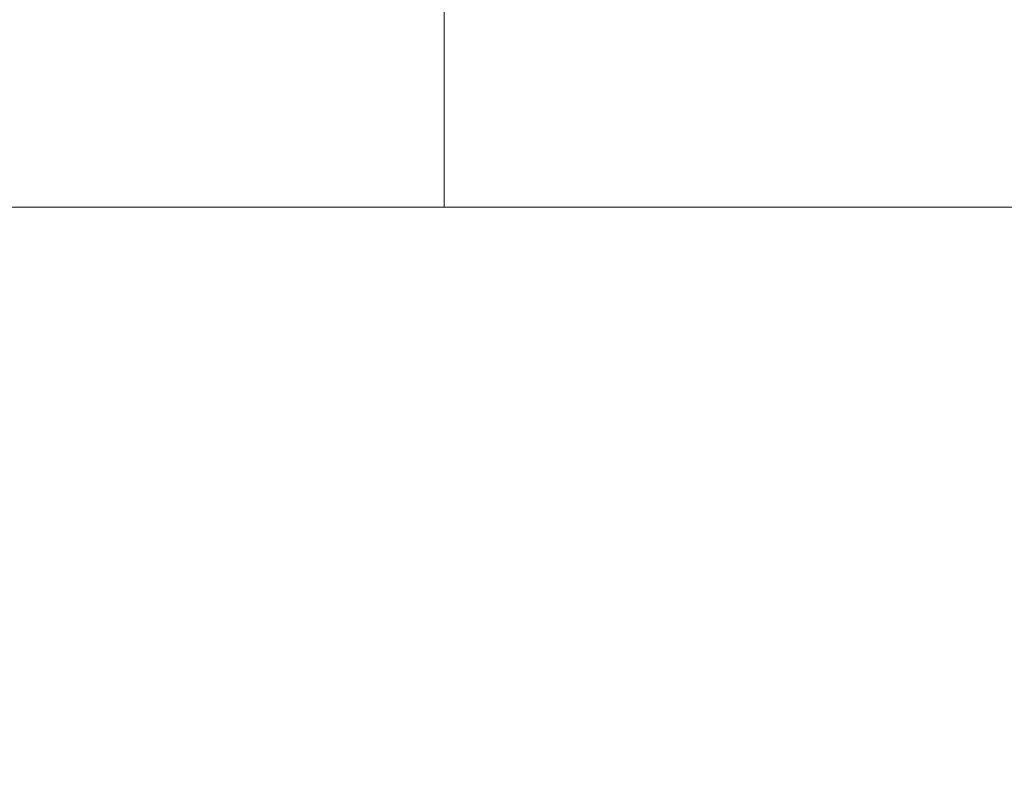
# Model space of a CAD drawing. Header units: millimetres. Extents: x -140 to 132, y -133 to 1091.
# Tile 77 of 144: x -40 to -25, y 967 to 979. Entities that reach past the tile are written whole.
import ezdxf

# ---------------------------------------------------------------- set-up
doc = ezdxf.new("R2010")
doc.units = ezdxf.units.MM
doc.layers.add('M-520-M_DRAINAGE_FW', color=2, linetype='Continuous', lineweight=30)

# ---------------------------------------------------------------- blocks, each defined once
blk = doc.blocks.new('FFAS9088-100500BC0 - Neo Modern 3-Way Rain Shower Kits _ECO_-4362-3D View 1')
at = {"layer": 'M-520-M_DRAINAGE_FW', "lineweight": 9}
mesh = blk.add_polyface(dxfattribs=at)
corners = [(0, 979.169, 457.699), (-33.86, 979.169, 451.729), (-63.635, 979.169, 434.538), (-85.736, 979.169, 408.2), (-97.495, 979.169, 375.891), (-97.495, 979.169, 341.509), (-85.736, 979.169, 309.2), (-63.635, 979.169, 282.862), (-33.86, 979.169, 265.671), (0, 979.169, 259.701), (0, 975.869, 259.701), (-33.86, 975.869, 265.671), (-63.635, 975.869, 282.862), (-85.736, 975.869, 309.2), (-97.495, 975.869, 341.509), (-97.495, 975.869, 375.891), (-85.736, 975.869, 408.2), (-63.635, 975.869, 434.538), (-33.86, 975.869, 451.729), (0, 975.869, 457.699)]
mesh.append_faces([[corners[k] for k in face] for face in [(6, 13, 14, 5), (7, 12, 13, 6), (8, 11, 12, 7), (5, 14, 15, 4), (4, 15, 16, 3), (2, 17, 18, 1), (3, 16, 17, 2)]], dxfattribs={"vtx0": -1, "vtx2": -1})
mesh.append_faces([[corners[k] for k in face] for face in [(9, 10, 11, 8)]], dxfattribs={"vtx2": -1})
mesh.append_faces([[corners[k] for k in face] for face in [(18, 19, 0, 1)]], dxfattribs={"vtx3": -1})
mesh = blk.add_polyface(dxfattribs=at)
corners = [(100, 975.869, 258.7), (-100, 975.869, 258.7), (-100, 975.869, 458.7), (100, 975.869, 458.7)]
mesh.append_faces([[corners[k] for k in face] for face in [(2, 3, 0, 1)]])
mesh = blk.add_polyface(dxfattribs=at)
corners = [(-100, 975.869, 258.7), (100, 975.869, 258.7), (100, 958.869, 258.7), (-100, 958.869, 258.7)]
mesh.append_faces([[corners[k] for k in face] for face in [(0, 1, 2, 3)]])
mesh = blk.add_polyface(dxfattribs=at)
corners = [(100, 975.869, 458.7), (-100, 975.869, 458.7), (-100, 958.869, 458.7), (100, 958.869, 458.7)]
mesh.append_faces([[corners[k] for k in face] for face in [(0, 1, 2, 3)]])
mesh = blk.add_polyface(dxfattribs=at)
corners = [(0, 975.869, 457.699), (-33.86, 975.869, 451.729), (-63.635, 975.869, 434.538), (-85.736, 975.869, 408.2), (-97.495, 975.869, 375.891), (-97.495, 975.869, 341.509), (-85.736, 975.869, 309.2), (-63.635, 975.869, 282.862), (-33.86, 975.869, 265.671), (0, 975.869, 259.701), (0, 975.869, 358.7)]
mesh.append_faces([[corners[k] for k in face] for face in [(10, 1, 2, 3), (10, 3, 4, 5), (10, 5, 6, 7)]], dxfattribs={"vtx0": -1, "vtx3": -1})
mesh.append_faces([[corners[k] for k in face] for face in [(10, 0, 1), (8, 9, 10, 7)]], dxfattribs={"vtx2": -1})

msp = doc.modelspace()

# ---------------------------------------------------------------- block references
at = {"layer": 'M-520-M_DRAINAGE_FW', "lineweight": 9}
msp.add_blockref('FFAS9088-100500BC0 - Neo Modern 3-Way Rain Shower Kits _ECO_-4362-3D View 1', (0, 0), dxfattribs=at)

doc.saveas('drawing.dxf')
